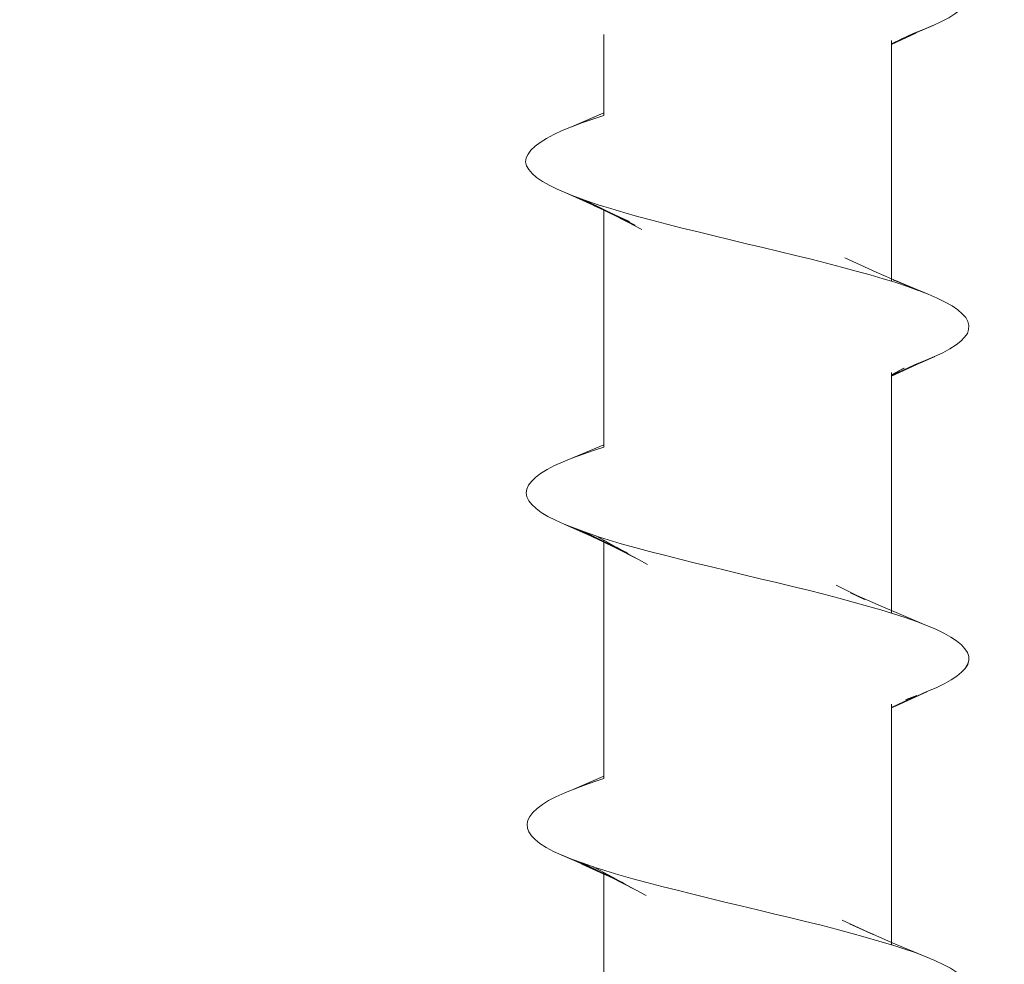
# Model space of a CAD drawing. Header units: millimetres. Extents: x -1898 to 1013, y -439 to 713.
# Tile 17 of 54: x 170 to 179, y 281 to 290. Entities that reach past the tile are written whole.
import ezdxf
from ezdxf import colors
from ezdxf.entities.mleader import LeaderData, LeaderLine
from ezdxf.math import Vec2, Vec3

# ---------------------------------------------------------------- set-up
doc = ezdxf.new("R2010")
doc.units = ezdxf.units.MM
doc.layers.add('ecoteak_profil', color=2, linetype='Continuous')
doc.layers.add('Warstwa 1', color=7, linetype='Continuous')
doc.layers.add('G-ANNO-DIMS', color=7, linetype='Continuous', lineweight=9)
doc.styles.add('ID_Arial_skala 1 100', font='arial.ttf', dxfattribs={"height": 25})

# ---------------------------------------------------------------- blocks, each defined once
blk = doc.blocks.new('_Open90')
at = {"color": 0, "linetype": 'ByBlock', "lineweight": -2}
for p, q in [((-0.5, 0.5), (0, 0)), ((0, 0), (-1, 0)), ((0, 0), (-0.5, -0.5))]:
    blk.add_line(p, q, dxfattribs=at)
blk = doc.blocks.new('A$Ccf9743c7')
at = {"layer": 'Warstwa 1', "color": 7, "lineweight": 0, "true_color": 0xffffff}
for points in [[(5.5407, 1.5139), (5.5391, 1.5139), (5.4713, 1.67), (5.4358, 1.7457), (5.4019, 1.8119), (5.3664, 1.8687), (5.331, 1.916), (5.2955, 1.9507), (5.26, 1.9775), (5.2261, 1.9901), (5.1898, 1.9933), (5.1543, 1.987), (5.1188, 1.9696), (5.0834, 1.9397), (5.0479, 1.9003), (5.014, 1.8514), (4.9785, 1.7914), (4.943, 1.7205), (4.9075, 1.6416), (4.7609, 1.2947), (4.7609, 1.2947)], [(8.518, 1.5628), (8.518, 1.5644), (8.4652, 1.6842), (8.4313, 1.7583), (8.3958, 1.823), (8.3603, 1.8782), (8.3248, 1.9223), (8.2894, 1.9554), (8.2554, 1.9807), (8.22, 1.9917), (8.1845, 1.9949), (8.1482, 1.9854), (8.1127, 1.9665), (8.0788, 1.9334), (8.0433, 1.8939), (8.0079, 1.8419), (7.9724, 1.7788), (7.9369, 1.7079), (7.9014, 1.6259), (7.8352, 1.465), (7.8352, 1.465)], [(8.1482, 1.9854), (8.1127, 1.9665), (8.0788, 1.9334), (8.0433, 1.8939), (8.0079, 1.8419)], [(8.1845, 1.9933), (8.1482, 1.9854)], [(8.22, 1.9917), (8.1845, 1.9933)], [(8.3603, 1.8782), (8.3248, 1.9223), (8.2894, 1.9554), (8.2554, 1.9807), (8.22, 1.9917)], [(11.6239, 1.3341), (11.6223, 1.3357), (11.4945, 1.6148), (11.4606, 1.6984), (11.4252, 1.7709), (11.3897, 1.834), (11.3542, 1.8861), (11.3187, 1.9286), (11.2848, 1.9602), (11.2493, 1.9838), (11.2138, 1.9933), (11.1776, 1.9933), (11.1421, 1.9823), (11.1082, 1.9586), (11.0727, 1.9271), (11.0372, 1.8829), (11.0017, 1.8309), (10.9663, 1.7678), (10.9308, 1.6952), (10.8969, 1.6117), (10.7613, 1.2947), (10.7613, 1.2947)], [(11.4945, 1.6148), (11.4606, 1.6984), (11.4252, 1.7709), (11.3897, 1.834), (11.3542, 1.8861), (11.3187, 1.9286), (11.2848, 1.9602), (11.2493, 1.9823), (11.2138, 1.9933), (11.1776, 1.9933), (11.1421, 1.9823), (11.1082, 1.9586), (11.0727, 1.9271), (11.0372, 1.8829)], [(14.6382, 1.3136), (14.6382, 1.3136), (14.49, 1.6306), (14.4545, 1.7094), (14.419, 1.7772), (14.3836, 1.8372), (14.3497, 1.8861), (14.3142, 1.9271), (14.2787, 1.957), (14.2432, 1.9791), (14.2069, 1.9886), (14.1722, 1.9886), (14.1376, 1.9791), (14.1021, 1.957), (14.0666, 1.9255), (14.0311, 1.8813), (13.9956, 1.8277), (13.9617, 1.7615), (13.9262, 1.6858), (13.8908, 1.6006), (13.763, 1.2947), (13.763, 1.2947)], [(8.4652, 1.6842), (8.4313, 1.7583), (8.3958, 1.823), (8.3603, 1.8782)], [(11.0372, 1.8829), (11.0017, 1.8309)], [(14.0311, 1.8813), (13.9956, 1.8277), (13.9617, 1.7615), (13.9262, 1.6858), (13.8908, 1.6006), (13.8553, 1.5076), (13.8198, 1.4051), (13.7859, 1.2963), (13.7843, 1.2947), (13.7843, 1.2947)], [(5.4713, 1.67), (5.4358, 1.7457), (5.4019, 1.8119), (5.3664, 1.8687)], [(7.7839, 1.2947), (7.7839, 1.2947), (7.7965, 1.3325), (7.832, 1.4398), (7.8675, 1.5375), (7.9014, 1.6259), (7.9369, 1.7079), (7.9724, 1.7788), (8.0079, 1.8419)], [(11.0017, 1.8309), (10.9663, 1.7678), (10.9308, 1.6952), (10.8969, 1.6117), (10.8969, 1.6101), (10.7613, 1.2947), (10.7613, 1.2947)], [(11.4252, 1.7709), (11.3897, 1.834)], [(5.4713, 1.67), (5.4729, 1.6684)], [(5.4713, 1.67), (5.5068, 1.5849), (5.5423, 1.4902)], [(5.5391, 1.5139), (5.5391, 1.5155), (5.4729, 1.6684), (5.4713, 1.67)], [(5.5391, 1.5139), (5.5391, 1.5155), (5.4729, 1.6684), (5.4713, 1.67)], [(5.4729, 1.6684), (5.5068, 1.5849), (5.5068, 1.5849)], [(7.9014, 1.6259), (7.9014, 1.6259), (7.8368, 1.4666), (7.8352, 1.465)], [(7.9014, 1.6259), (7.9014, 1.6259), (7.8368, 1.4666), (7.8352, 1.465)], [(7.8675, 1.5375), (7.8675, 1.5375), (7.9014, 1.6259)], [(7.9014, 1.6259), (7.9014, 1.6259)], [(8.4652, 1.6842), (8.4668, 1.6811)], [(8.4652, 1.6842), (8.5007, 1.6006)], [(8.518, 1.5644), (8.518, 1.5659), (8.4668, 1.6811), (8.4652, 1.6842)], [(8.518, 1.5644), (8.518, 1.5659), (8.4668, 1.6811), (8.4652, 1.6842)], [(8.4668, 1.6811), (8.5007, 1.6006), (8.5007, 1.6006)], [(10.8969, 1.6117), (10.8969, 1.6101), (10.7613, 1.2947), (10.7613, 1.2947)], [(10.7857, 1.2947), (10.7857, 1.2947), (10.7904, 1.3136), (10.8259, 1.4193), (10.8614, 1.5202), (10.8969, 1.6117)], [(10.7857, 1.2947), (10.7857, 1.2947), (10.7904, 1.3136), (10.8259, 1.4193), (10.8614, 1.5202), (10.8969, 1.6101)], [(10.8969, 1.6101), (10.8969, 1.6117)], [(11.4945, 1.6148), (11.4961, 1.6148)], [(11.6223, 1.3357), (11.6223, 1.3357), (11.4961, 1.6148), (11.4945, 1.6148)], [(11.6223, 1.3357), (11.6223, 1.3357), (11.4961, 1.6148), (11.4945, 1.6148)], [(5.5068, 1.5849), (5.5423, 1.4902), (5.5423, 1.4902)], [(5.5391, 1.5155), (5.5068, 1.5849), (5.5068, 1.5833)], [(5.5068, 1.5849), (5.5068, 1.5849)], [(5.5068, 1.5833), (5.5935, 1.3877), (5.5935, 1.3877)], [(5.6424, 1.2947), (5.5391, 1.5139), (5.5391, 1.5155)], [(5.6038, 1.3688), (5.6038, 1.3704), (5.5391, 1.5139)], [(5.6038, 1.3688), (5.6038, 1.3704), (5.5391, 1.5139)], [(5.6424, 1.2947), (5.6424, 1.2947), (5.5407, 1.5139), (5.5391, 1.5139)], [(5.6424, 1.2947), (5.6424, 1.2947), (5.5407, 1.5139), (5.5391, 1.5139)], [(5.6038, 1.3688), (5.6038, 1.3688), (5.5407, 1.5139)], [(7.8352, 1.465), (7.7737, 1.3152), (7.7721, 1.312), (7.8675, 1.536), (7.8675, 1.5375)], [(7.8352, 1.465), (7.7737, 1.3152), (7.7721, 1.312), (7.8675, 1.536), (7.8675, 1.5375)], [(7.7737, 1.3152), (7.8659, 1.536)], [(7.7839, 1.2947), (7.7839, 1.2947), (7.7965, 1.3325), (7.832, 1.4398), (7.8675, 1.536)], [(7.8675, 1.5375), (7.8675, 1.5375), (7.8659, 1.536), (7.8352, 1.465)], [(7.8675, 1.5375), (7.8675, 1.5375), (7.8659, 1.536), (7.8352, 1.465)], [(7.8659, 1.536), (7.8675, 1.5375), (7.8368, 1.4666)], [(7.8675, 1.536), (7.8675, 1.5375)], [(8.5007, 1.6006), (8.5361, 1.5092), (8.5361, 1.5092)], [(8.518, 1.5659), (8.5007, 1.6006), (8.5022, 1.599)], [(8.5007, 1.6006), (8.5361, 1.5092)], [(8.5007, 1.6006), (8.5007, 1.6006)], [(8.5007, 1.6006), (8.5007, 1.6006), (8.5795, 1.4209), (8.5795, 1.4209)], [(8.5007, 1.6006), (8.5007, 1.6006), (8.5795, 1.4209), (8.5795, 1.4209)], [(8.518, 1.5644), (8.5022, 1.599), (8.5007, 1.6006), (8.5007, 1.6006)], [(8.518, 1.5644), (8.5022, 1.599), (8.5007, 1.6006), (8.5007, 1.6006)], [(8.5022, 1.599), (8.5795, 1.4209), (8.5795, 1.4193)], [(8.6426, 1.2947), (8.518, 1.5644), (8.518, 1.5659)], [(8.5842, 1.4098), (8.5842, 1.4098), (8.518, 1.5644)], [(8.5842, 1.4098), (8.5842, 1.4098), (8.518, 1.5644)], [(8.6426, 1.2947), (8.6426, 1.2947), (8.518, 1.5628), (8.518, 1.5644)], [(8.6426, 1.2947), (8.6426, 1.2947), (8.518, 1.5628), (8.518, 1.5644)], [(8.5842, 1.4098), (8.5842, 1.4098), (8.518, 1.5628)], [(11.53, 1.5249), (11.5655, 1.4272), (11.5655, 1.4272)], [(11.53, 1.5249), (11.5655, 1.4272)], [(11.53, 1.5249), (11.5655, 1.4272)], [(11.53, 1.5249), (11.6381, 1.2947), (11.6381, 1.2947)], [(11.53, 1.5249), (11.6381, 1.2947), (11.6381, 1.2947)], [(11.6223, 1.3357), (11.53, 1.5249)], [(11.5316, 1.5234), (11.6381, 1.2947)], [(11.6223, 1.3357), (11.5316, 1.5234)], [(11.6223, 1.3357), (11.5316, 1.5234)], [(13.8908, 1.6006), (13.8908, 1.6006), (13.763, 1.2947), (13.763, 1.2947)], [(13.8908, 1.6006), (13.8908, 1.6006), (13.763, 1.2947), (13.763, 1.2947)], [(13.8908, 1.6006), (13.8553, 1.5076), (13.8198, 1.4051), (13.7859, 1.2963), (13.7843, 1.2947), (13.7843, 1.2947)], [(13.8908, 1.6006), (13.8908, 1.6006)], [(5.5935, 1.3893), (5.5423, 1.4902), (5.5423, 1.4902)], [(5.5423, 1.4902), (5.5423, 1.4902)], [(5.5423, 1.4902), (5.5423, 1.4902), (5.6117, 1.3467)], [(5.5423, 1.4902), (5.5423, 1.4902), (5.6117, 1.3467)], [(5.5423, 1.4902), (5.6117, 1.3483)], [(7.8368, 1.4666), (7.8352, 1.465), (7.7611, 1.2947), (7.7611, 1.2947)], [(7.8352, 1.465), (7.8352, 1.465), (7.7611, 1.2947), (7.7611, 1.2947)], [(7.8352, 1.465), (7.8352, 1.465), (7.7611, 1.2947), (7.7611, 1.2947)], [(7.8352, 1.465), (7.7721, 1.312), (7.7737, 1.3152)], [(8.5795, 1.4209), (8.5361, 1.5092), (8.5377, 1.5076)], [(8.5361, 1.5092), (8.5361, 1.5092)], [(8.5361, 1.5092), (8.5361, 1.5092), (8.5961, 1.383)], [(8.5361, 1.5092), (8.5361, 1.5092), (8.5961, 1.383)], [(8.5795, 1.4209), (8.5377, 1.5076), (8.5361, 1.5092), (8.5361, 1.5092)], [(8.5795, 1.4209), (8.5377, 1.5076), (8.5361, 1.5092), (8.5361, 1.5092)], [(8.5377, 1.5076), (8.5961, 1.3846)], [(11.5655, 1.4272), (11.5671, 1.424)], [(5.6038, 1.3704), (5.5935, 1.3877), (5.5935, 1.3893)], [(5.5935, 1.3877), (5.6117, 1.3483), (5.6117, 1.3467)], [(5.5935, 1.3877), (5.6117, 1.3483), (5.6117, 1.3467)], [(5.5935, 1.3877), (5.6117, 1.3467), (5.6117, 1.3467)], [(5.6038, 1.3688), (5.5935, 1.3877), (5.5935, 1.3877)], [(5.6038, 1.3688), (5.5935, 1.3877), (5.5935, 1.3877)], [(5.6408, 1.2947), (5.6038, 1.3688), (5.6038, 1.3704)], [(5.6227, 1.3247), (5.6211, 1.3247), (5.6038, 1.3688)], [(5.6227, 1.3247), (5.6211, 1.3247), (5.6038, 1.3688)], [(5.6227, 1.3247), (5.6227, 1.3247), (5.6038, 1.3688)], [(5.6408, 1.2947), (5.6408, 1.2947), (5.6038, 1.3688), (5.6038, 1.3688)], [(5.6408, 1.2947), (5.6408, 1.2947), (5.6038, 1.3688), (5.6038, 1.3688)], [(5.6117, 1.3483), (5.6117, 1.3467), (5.6211, 1.3247)], [(5.6117, 1.3467), (5.6361, 1.2947), (5.6361, 1.2947)], [(5.6117, 1.3467), (5.6361, 1.2947), (5.6361, 1.2947)], [(5.6117, 1.3467), (5.6361, 1.2947)], [(5.6117, 1.3467), (5.6117, 1.3467), (5.6227, 1.3247)], [(5.6117, 1.3467), (5.6117, 1.3467), (5.6227, 1.3247)], [(8.6331, 1.2947), (8.5716, 1.4082)], [(8.5716, 1.4067), (8.6316, 1.2947), (8.6316, 1.2947)], [(8.6331, 1.2947), (8.6331, 1.2947), (8.5732, 1.4035)], [(8.5795, 1.4209), (8.5961, 1.3846), (8.5961, 1.383)], [(8.5795, 1.4209), (8.5961, 1.3846), (8.5961, 1.383)], [(8.5842, 1.4098), (8.5795, 1.4193), (8.5795, 1.4209)], [(8.5842, 1.4098), (8.5795, 1.4193), (8.5795, 1.4209)], [(8.5842, 1.4098), (8.5795, 1.4209), (8.5795, 1.4209)], [(8.5795, 1.4193), (8.5961, 1.383), (8.5961, 1.383)], [(8.6024, 1.3704), (8.6024, 1.3704), (8.5842, 1.4098)], [(8.6024, 1.3704), (8.6024, 1.3704), (8.5842, 1.4098)], [(8.6024, 1.3688), (8.6024, 1.3704), (8.5842, 1.4098)], [(8.6426, 1.2947), (8.6426, 1.2947), (8.5842, 1.4098), (8.5842, 1.4098)], [(8.6426, 1.2947), (8.6426, 1.2947), (8.5842, 1.4098), (8.5842, 1.4098)], [(8.6426, 1.2947), (8.5842, 1.4098), (8.5842, 1.4098)], [(8.5961, 1.3846), (8.5961, 1.383), (8.6024, 1.3704)], [(8.5961, 1.383), (8.6347, 1.2947), (8.6347, 1.2947)], [(8.5961, 1.383), (8.6347, 1.2947), (8.6347, 1.2947)], [(8.5961, 1.383), (8.6347, 1.2947)], [(8.5961, 1.383), (8.5961, 1.383), (8.6024, 1.3704)], [(8.5961, 1.383), (8.5961, 1.383), (8.6024, 1.3704)], [(8.6347, 1.2947), (8.6347, 1.2947), (8.6024, 1.3704)], [(8.6347, 1.2947), (8.6347, 1.2947), (8.6024, 1.3704)], [(8.6024, 1.3704), (8.6024, 1.3688), (8.6379, 1.2947), (8.6379, 1.2947)], [(8.6024, 1.3704), (8.6024, 1.3688), (8.6379, 1.2947), (8.6379, 1.2947)], [(8.6024, 1.3704), (8.6024, 1.3704), (8.6379, 1.2947)], [(8.6347, 1.2947), (8.6024, 1.3688)], [(11.6412, 1.2947), (11.6412, 1.2947), (11.6223, 1.3357)], [(11.6412, 1.2947), (11.6412, 1.2947), (11.6223, 1.3357)], [(11.6428, 1.2947), (11.6428, 1.2947), (11.6239, 1.3341), (11.6223, 1.3357)], [(11.6428, 1.2947), (11.6428, 1.2947), (11.6239, 1.3341), (11.6223, 1.3357)], [(11.6428, 1.2947), (11.6223, 1.3357), (11.6223, 1.3357)], [(5.6085, 1.2947), (5.6085, 1.2947)], [(5.6298, 1.2947), (5.6085, 1.2947), (5.6085, 1.2947)], [(5.6211, 1.3247), (5.6227, 1.3247), (5.6377, 1.2947)], [(5.6361, 1.2947), (5.6361, 1.2947), (5.6227, 1.3247)], [(5.6361, 1.2947), (5.6361, 1.2947), (5.6227, 1.3247)], [(5.6361, 1.2947), (5.6227, 1.3247)], [(5.6227, 1.3247), (5.6227, 1.3247), (5.6377, 1.2947), (5.6377, 1.2947)], [(5.6227, 1.3247), (5.6227, 1.3247), (5.6377, 1.2947), (5.6377, 1.2947)], [(5.6298, 1.2947), (5.6298, 1.2947)], [(5.6298, 1.2947), (5.6298, 1.2947)], [(5.6361, 1.2947), (5.6298, 1.2947), (5.6298, 1.2947)], [(5.6361, 1.2947), (5.6298, 1.2947), (5.6298, 1.2947)], [(5.6377, 1.2947), (5.6361, 1.2947), (5.6361, 1.2947)], [(5.6377, 1.2947), (5.6361, 1.2947), (5.6361, 1.2947)], [(5.6408, 1.2947), (5.6377, 1.2947), (5.6377, 1.2947)], [(5.6408, 1.2947), (5.6377, 1.2947), (5.6377, 1.2947)], [(5.6424, 1.2947), (5.6408, 1.2947), (5.6408, 1.2947)], [(5.6424, 1.2947), (5.6408, 1.2947), (5.6408, 1.2947)], [(7.7611, 1.2947), (7.7611, 1.2947), (5.6424, 1.2947), (5.6424, 1.2947)], [(7.7611, 1.2947), (7.7611, 1.2947), (5.6424, 1.2947), (5.6424, 1.2947)], [(7.109, -1.3073), (7.109, -1.3073), (7.1263, -1.2442), (7.1618, -1.126), (7.1973, -1.0014), (7.2328, -0.8721), (7.2683, -0.7364), (7.3037, -0.5977), (7.3376, -0.4542), (7.3731, -0.3091), (7.4086, -0.1624), (7.4449, -0.0158), (7.4804, 0.1325), (7.5158, 0.2791), (7.5498, 0.4258), (7.5852, 0.5677), (7.6207, 0.7081), (7.6562, 0.8437), (7.6917, 0.9746), (7.7256, 1.1007), (7.7611, 1.219), (7.7839, 1.2947)], [(7.7611, 1.2947), (7.7011, 1.1559), (7.5718, 0.8721)], [(7.7839, 1.2947), (7.7839, 1.2947), (7.7611, 1.2947)], [(7.7839, 1.2947), (7.7611, 1.2947)], [(7.7839, 1.2947), (7.7839, 1.2947), (7.7965, 1.3325)], [(8.6316, 1.2947), (8.6087, 1.2947), (8.6087, 1.2947)], [(8.6331, 1.2947), (8.6316, 1.2947), (8.6316, 1.2947)], [(8.6347, 1.2947), (8.6331, 1.2947), (8.6331, 1.2947)], [(8.6347, 1.2947), (8.6331, 1.2947), (8.6331, 1.2947)], [(8.6379, 1.2947), (8.6347, 1.2947), (8.6347, 1.2947)], [(8.6379, 1.2947), (8.6347, 1.2947), (8.6347, 1.2947)], [(8.6426, 1.2947), (8.6379, 1.2947), (8.6379, 1.2947)], [(8.6426, 1.2947), (8.6379, 1.2947), (8.6379, 1.2947)], [(10.7613, 1.2947), (10.7613, 1.2947), (8.6426, 1.2947), (8.6426, 1.2947)], [(10.7613, 1.2947), (10.7613, 1.2947), (8.6426, 1.2947), (8.6426, 1.2947)], [(10.1092, -1.3073), (10.1092, -1.3073), (10.1218, -1.2663), (10.1573, -1.1496), (10.1912, -1.025), (10.2267, -0.8941), (10.2621, -0.7585), (10.2976, -0.6197), (10.3331, -0.4778), (10.367, -0.3343), (10.4025, -0.1861), (10.438, -0.0394), (10.4742, 0.1072), (10.5097, 0.2539), (10.5452, 0.399), (10.5791, 0.5425), (10.6146, 0.6828), (10.6501, 0.8184), (10.6856, 0.9493), (10.721, 1.0771), (10.7549, 1.1985), (10.7857, 1.2947)], [(10.7613, 1.2947), (10.7305, 1.2222), (10.6272, 0.9825), (10.6256, 0.9825)], [(10.7857, 1.2947), (10.7857, 1.2947), (10.7613, 1.2947)], [(10.7857, 1.2947), (10.7613, 1.2947)], [(10.7857, 1.2947), (10.7904, 1.3136)], [(11.6333, 1.2947), (11.6089, 1.2947), (11.6089, 1.2947)], [(11.6412, 1.2947), (11.6239, 1.3341)], [(11.6333, 1.2947), (11.6333, 1.2947)], [(11.6349, 1.2947), (11.6333, 1.2947), (11.6333, 1.2947)], [(11.6349, 1.2947), (11.6349, 1.2947)], [(11.6349, 1.2947), (11.6349, 1.2947)], [(11.6381, 1.2947), (11.6349, 1.2947), (11.6349, 1.2947)], [(11.6381, 1.2947), (11.6349, 1.2947), (11.6349, 1.2947)], [(11.6412, 1.2947), (11.6381, 1.2947), (11.6381, 1.2947)], [(11.6412, 1.2947), (11.6381, 1.2947), (11.6381, 1.2947)], [(11.6428, 1.2947), (11.6412, 1.2947), (11.6412, 1.2947)], [(11.6428, 1.2947), (11.6412, 1.2947), (11.6412, 1.2947)], [(13.763, 1.2947), (13.763, 1.2947), (11.6428, 1.2947), (11.6428, 1.2947)], [(13.763, 1.2947), (13.763, 1.2947), (11.6428, 1.2947), (11.6428, 1.2947)], [(13.1094, -1.3073), (13.1094, -1.3073), (13.1157, -1.2884), (13.1512, -1.1701), (13.1866, -1.0455), (13.2221, -0.9162), (13.256, -0.7822), (13.2915, -0.6434), (13.327, -0.5031), (13.3625, -0.358), (13.398, -0.2129), (13.4326, -0.0662), (13.4681, 0.082), (13.5036, 0.2287), (13.5391, 0.3737), (13.5746, 0.5172), (13.6085, 0.6576), (13.644, 0.7948), (13.6794, 0.9273), (13.7149, 1.0566), (13.7504, 1.1796), (13.7843, 1.2947)], [(13.7599, 1.2884), (13.6676, 1.0786), (13.6676, 1.0786)], [(13.763, 1.2947), (13.7599, 1.2884)], [(13.7843, 1.2947), (13.7843, 1.2947), (13.763, 1.2947)], [(13.7843, 1.2947), (13.763, 1.2947)], [(13.7843, 1.2947), (13.7843, 1.2947)], [(13.6676, 1.0786), (13.666, 1.0771), (13.5612, 0.85)], [(13.5951, 0.9162), (13.6905, 1.1275), (13.6889, 1.126), (13.6676, 1.0786)], [(13.6676, 1.0786), (13.5966, 0.921)], [(10.6256, 0.9825), (10.6256, 0.9809), (10.5334, 0.7932)], [(10.6012, 0.9241), (10.6611, 1.0518), (10.6595, 1.0503), (10.6256, 0.9825)], [(10.6256, 0.9825), (10.6012, 0.9257)], [(7.2139, -1.1575), (7.3156, -0.9635)], [(10.2992, -0.9935), (10.3449, -0.9131)], [(13.2868, -1.0187), (13.3388, -0.9241)], [(7.2785, -1.0219), (7.1768, -1.2253)], [(7.2139, -1.1575), (7.2154, -1.1559), (7.2801, -1.0219)], [(10.1912, -1.208), (10.2992, -0.9935)], [(10.2479, -1.0881), (10.2992, -0.9935), (10.2992, -0.9935)], [(13.174, -1.2442), (13.2868, -1.0187)], [(13.2324, -1.1196), (13.2868, -1.0203), (13.2868, -1.0187)], [(7.243, -1.0771), (7.1602, -1.2568), (7.1602, -1.2584)], [(7.1768, -1.2253), (7.1768, -1.2253), (7.2446, -1.0739)], [(10.2345, -1.1086), (10.1525, -1.2789)], [(10.1912, -1.208), (10.1912, -1.2064), (10.2479, -1.0881)], [(10.1928, -1.1859), (10.2345, -1.1102), (10.2345, -1.1086)], [(10.2345, -1.1086), (10.2464, -1.0881), (10.2479, -1.0881)], [(13.219, -1.1449), (13.1401, -1.3073), (13.1401, -1.3073)], [(13.174, -1.2442), (13.174, -1.2442), (13.2324, -1.1196)], [(13.1772, -1.2206), (13.219, -1.1465), (13.219, -1.1449)], [(13.219, -1.1449), (13.2324, -1.1196), (13.2324, -1.1196)], [(7.1421, -1.3073), (7.1421, -1.3073), (7.2139, -1.1575)], [(7.1587, -1.2663), (7.2139, -1.1575), (7.2139, -1.1575)], [(7.1587, -1.2663), (7.1587, -1.2663), (7.1768, -1.2253)], [(7.1768, -1.2253), (7.1768, -1.2269), (7.1602, -1.2584)], [(10.1265, -1.3073), (10.1265, -1.3073), (10.188, -1.1938), (10.188, -1.1938)], [(10.188, -1.1938), (10.1384, -1.3057), (10.1384, -1.3057)], [(10.1399, -1.3073), (10.1399, -1.3073), (10.1912, -1.208), (10.1912, -1.208)], [(10.1447, -1.3073), (10.1447, -1.3073), (10.1912, -1.208)], [(10.1525, -1.2789), (10.1525, -1.2773), (10.1928, -1.1859)], [(10.188, -1.1938), (10.1928, -1.1875), (10.1928, -1.1859)], [(13.1299, -1.3073), (13.1299, -1.3073), (13.174, -1.2269), (13.174, -1.2269)], [(13.174, -1.2269), (13.1385, -1.3073), (13.1385, -1.3073)], [(13.1401, -1.3073), (13.1401, -1.3073), (13.1772, -1.2206)], [(13.1433, -1.3073), (13.1433, -1.3073), (13.174, -1.2458), (13.174, -1.2442)], [(13.1448, -1.3073), (13.1448, -1.3073), (13.174, -1.2442)], [(13.174, -1.2269), (13.1772, -1.2206), (13.1772, -1.2206)], [(5.5517, -1.3073), (6.2622, -1.3073)], [(6.2622, -1.3073), (6.3867, -1.5975)], [(6.2622, -1.3073), (6.3867, -1.5975)], [(6.2622, -1.3073), (6.3867, -1.5959)], [(6.2622, -1.3073), (6.2622, -1.3073), (6.285, -1.3073)], [(6.285, -1.3073), (6.3173, -1.4067), (6.3528, -1.5044), (6.3867, -1.5959), (6.3867, -1.5975)], [(6.285, -1.3073), (6.285, -1.3073)], [(7.1374, -1.3073), (7.0215, -1.5596)], [(7.1374, -1.3073), (7.0215, -1.5596), (7.0215, -1.5612)], [(7.1374, -1.3073), (7.0215, -1.5596)], [(7.1358, -1.3073), (7.0585, -1.4587), (7.0569, -1.4619)], [(7.0569, -1.4619), (7.1374, -1.3073)], [(7.0972, -1.3988), (7.0987, -1.3988), (7.139, -1.3073)], [(7.0972, -1.3988), (7.0987, -1.3988), (7.139, -1.3073)], [(7.0972, -1.4019), (7.0972, -1.3988), (7.139, -1.3073)], [(7.0972, -1.3988), (7.1421, -1.3073)], [(7.0972, -1.3988), (7.1421, -1.3073)], [(7.0987, -1.3988), (7.1421, -1.3073)], [(7.1602, -1.2584), (7.1587, -1.2584), (7.1358, -1.3073), (7.1358, -1.3073)], [(7.1358, -1.3073), (7.1374, -1.3073), (7.1374, -1.3073)], [(7.1358, -1.3073), (7.1358, -1.3073)], [(7.1405, -1.2994), (7.1374, -1.3073), (7.1374, -1.3073)], [(7.1374, -1.3073), (7.1374, -1.3073), (7.1405, -1.2994), (7.1405, -1.2994)], [(7.1374, -1.3073), (7.139, -1.3073), (7.139, -1.3073)], [(7.139, -1.3073), (7.139, -1.3073), (7.1587, -1.2663)], [(7.139, -1.3073), (7.1421, -1.3073), (7.1421, -1.3073)], [(7.1602, -1.2584), (7.1405, -1.2994), (7.1405, -1.2994)], [(7.1405, -1.2994), (7.1587, -1.2663), (7.1587, -1.2663)], [(7.1421, -1.3073), (9.2631, -1.3073)], [(9.2631, -1.3073), (9.4161, -1.6747), (9.4516, -1.752), (9.4871, -1.8198), (9.5225, -1.8782), (9.558, -1.9239), (9.5935, -1.9618), (9.6274, -1.987), (9.6629, -2.0012), (9.6984, -2.0075), (9.7346, -2.0012), (9.7701, -1.9838), (9.804, -1.957), (9.8395, -1.9192), (9.875, -1.8719), (9.9105, -1.8119)], [(9.2631, -1.3073), (9.4161, -1.6747)], [(9.2631, -1.3073), (9.4161, -1.6732)], [(9.2631, -1.3073), (9.2631, -1.3073), (9.2836, -1.3073)], [(9.2836, -1.3073), (9.3112, -1.3909), (9.3467, -1.4934), (9.3822, -1.588), (9.4161, -1.6732), (9.4161, -1.6747)], [(9.2836, -1.3073), (9.3112, -1.3909)], [(9.2836, -1.3073), (9.2836, -1.3073)], [(10.1384, -1.3073), (10.1384, -1.3073), (10.0524, -1.4808), (10.0508, -1.4824)], [(10.1384, -1.3073), (10.0508, -1.4824)], [(10.1384, -1.3073), (10.1384, -1.3073), (10.0524, -1.4808)], [(10.069, -1.465), (10.1447, -1.3073)], [(10.069, -1.465), (10.1447, -1.3073)], [(10.069, -1.4634), (10.1447, -1.3073)], [(10.069, -1.465), (10.069, -1.4634), (10.1328, -1.3215)], [(10.069, -1.465), (10.069, -1.4634), (10.1328, -1.3215)], [(10.069, -1.4682), (10.069, -1.465), (10.1328, -1.3215)], [(10.0863, -1.3783), (10.1265, -1.3073)], [(10.1384, -1.3073), (10.1186, -1.3483), (10.1186, -1.3483)], [(10.1384, -1.3073), (10.1186, -1.3483), (10.1186, -1.3483)], [(10.1384, -1.3073), (10.1186, -1.3483), (10.1186, -1.3499)], [(10.1186, -1.3483), (10.1328, -1.3215), (10.1328, -1.3215)], [(10.1186, -1.3483), (10.1328, -1.3215), (10.1328, -1.3215)], [(10.1186, -1.3483), (10.1328, -1.3215), (10.1328, -1.3215)], [(10.1328, -1.3215), (10.1328, -1.3215), (10.1399, -1.3073)], [(10.1328, -1.3215), (10.1328, -1.3215), (10.1399, -1.3073)], [(10.1328, -1.3215), (10.1328, -1.3215), (10.1399, -1.3073)], [(10.1328, -1.3215), (10.1399, -1.3073)], [(10.1328, -1.3215), (10.1399, -1.3073)], [(10.1328, -1.3215), (10.1399, -1.3073)], [(10.1525, -1.2789), (10.1525, -1.2789), (10.1384, -1.3057)], [(10.1384, -1.3057), (10.1384, -1.3073), (10.1384, -1.3073)], [(10.1384, -1.3057), (10.1384, -1.3073), (10.1384, -1.3073)], [(10.1384, -1.3073), (10.1384, -1.3073)], [(10.1384, -1.3073), (10.1399, -1.3073), (10.1399, -1.3073)], [(10.1384, -1.3073), (10.1384, -1.3073)], [(10.1399, -1.3073), (10.1399, -1.3073), (10.1525, -1.2789)], [(10.1399, -1.3073), (10.1447, -1.3073), (10.1447, -1.3073)], [(10.1447, -1.3073), (12.2602, -1.3073)], [(12.2602, -1.3073), (12.3761, -1.577), (12.4116, -1.6606)], [(12.2602, -1.3073), (12.3761, -1.577)], [(12.2602, -1.3073), (12.3761, -1.5754)], [(12.2602, -1.3073), (12.2602, -1.3073), (12.2822, -1.3073)], [(12.2822, -1.3073), (12.3051, -1.3783), (12.3406, -1.4824), (12.3761, -1.5754), (12.3761, -1.577)], [(12.2822, -1.3073), (12.3051, -1.3783)], [(12.2822, -1.3073), (12.2822, -1.3073)], [(13.0526, -1.5044), (13.1448, -1.3073)], [(13.0526, -1.5044), (13.1448, -1.3073)], [(13.0542, -1.5044), (13.1448, -1.3073)], [(13.0802, -1.3988), (13.0818, -1.3972), (13.0818, -1.3956), (13.1094, -1.3073)], [(13.0802, -1.3988), (13.1299, -1.3073)], [(13.1172, -1.3609), (13.1433, -1.3073)], [(13.1172, -1.3609), (13.1433, -1.3073)], [(13.1172, -1.3593), (13.1433, -1.3073)], [(13.1172, -1.3609), (13.1172, -1.3593), (13.137, -1.3136)], [(13.1172, -1.3609), (13.1172, -1.3593), (13.137, -1.3136)], [(13.1172, -1.3609), (13.1172, -1.3609), (13.137, -1.3136)], [(13.1385, -1.3073), (13.1236, -1.3404), (13.1236, -1.3404)], [(13.1385, -1.3073), (13.1236, -1.3404), (13.1236, -1.3404)], [(13.1385, -1.3073), (13.1236, -1.3404), (13.1236, -1.342)], [(13.137, -1.3136), (13.137, -1.3136), (13.1236, -1.3404)], [(13.137, -1.3136), (13.137, -1.3136), (13.1236, -1.3404)], [(13.137, -1.3136), (13.137, -1.3136), (13.1236, -1.3404)], [(13.1299, -1.3073), (13.1385, -1.3073), (13.1385, -1.3073)], [(13.137, -1.3136), (13.137, -1.3136), (13.1401, -1.3073)], [(13.137, -1.3136), (13.137, -1.3136), (13.1401, -1.3073)], [(13.137, -1.3136), (13.137, -1.3136), (13.1401, -1.3073)], [(13.1401, -1.3073), (13.137, -1.3136)], [(13.1401, -1.3073), (13.137, -1.3136)], [(13.1401, -1.3073), (13.137, -1.3136)], [(13.1385, -1.3073), (13.1401, -1.3073), (13.1401, -1.3073)], [(13.1401, -1.3073), (13.1433, -1.3073), (13.1433, -1.3073)], [(13.1433, -1.3073), (13.1448, -1.3073), (13.1448, -1.3073)], [(13.1448, -1.3073), (15.2635, -1.3073)], [(6.986, -1.6495), (7.0972, -1.3988)], [(6.986, -1.6495), (7.0972, -1.3988)], [(6.986, -1.6495), (7.0972, -1.4019)], [(7.0215, -1.5612), (7.0972, -1.4019), (7.0972, -1.3988)], [(7.0215, -1.5612), (7.0972, -1.4019), (7.0972, -1.3988)], [(7.0215, -1.5596), (7.0972, -1.3988), (7.0987, -1.3988)], [(7.0569, -1.4619), (7.0924, -1.3578)], [(10.1186, -1.3483), (10.0169, -1.577), (10.0153, -1.5785)], [(10.1186, -1.3483), (10.0169, -1.577), (10.0153, -1.5785)], [(10.1186, -1.3499), (10.0153, -1.577)], [(10.0508, -1.4824), (10.1186, -1.3499), (10.1186, -1.3483)], [(10.0508, -1.4824), (10.1186, -1.3499), (10.1186, -1.3483)], [(10.0524, -1.4808), (10.1186, -1.3483), (10.1186, -1.3483)], [(13.1046, -1.383), (13.0108, -1.5959), (13.0108, -1.5975)], [(13.1046, -1.383), (13.0108, -1.5959), (13.0108, -1.5975)], [(13.1046, -1.383), (13.0108, -1.5975)], [(13.1236, -1.3404), (13.1236, -1.342), (13.0463, -1.5013), (13.0447, -1.5029), (13.1046, -1.383), (13.1046, -1.383)], [(13.1236, -1.3404), (13.1236, -1.3404), (13.0447, -1.5029)], [(13.0447, -1.5029), (13.1046, -1.383), (13.1046, -1.383)], [(13.1236, -1.3404), (13.1236, -1.342), (13.0463, -1.5013)], [(13.0463, -1.5013), (13.1046, -1.383), (13.1046, -1.383)], [(13.0526, -1.5044), (13.0542, -1.5044), (13.1172, -1.3609)], [(13.0526, -1.5044), (13.0542, -1.5044), (13.1172, -1.3609)], [(13.0526, -1.506), (13.0526, -1.5044), (13.1172, -1.3609)], [(13.1236, -1.3404), (13.1046, -1.383), (13.1046, -1.383)], [(13.1236, -1.3404), (13.1046, -1.383), (13.1046, -1.383)], [(13.1236, -1.342), (13.1046, -1.383), (13.1046, -1.383)], [(13.1046, -1.383), (13.1172, -1.3609), (13.1172, -1.3593)], [(13.1046, -1.383), (13.1172, -1.3609), (13.1172, -1.3609)], [(13.1046, -1.383), (13.1172, -1.3609), (13.1172, -1.3609)], [(6.3528, -1.5044), (6.3867, -1.5959), (6.3867, -1.5975)], [(6.986, -1.6495), (6.986, -1.6495), (7.0215, -1.5612), (7.0215, -1.5596), (7.0215, -1.5596), (7.0569, -1.4619)], [(9.9105, -1.8119), (9.946, -1.7441), (9.9814, -1.6637), (10.069, -1.465)], [(9.9814, -1.6637), (10.069, -1.465)], [(9.9814, -1.6637), (10.069, -1.4682)], [(10.0153, -1.5785), (10.069, -1.4682), (10.069, -1.465)], [(10.0153, -1.5785), (10.069, -1.4682), (10.069, -1.465)], [(10.0153, -1.5785), (10.0153, -1.577), (10.0153, -1.577), (10.0508, -1.4824)], [(10.0169, -1.577), (10.069, -1.465), (10.069, -1.4634)], [(12.9753, -1.6858), (13.0526, -1.5044)], [(12.9753, -1.6858), (13.0526, -1.5044)], [(12.9753, -1.6842), (13.0526, -1.506)], [(13.0108, -1.5975), (13.0526, -1.506), (13.0526, -1.5044)], [(13.0108, -1.5975), (13.0526, -1.506), (13.0526, -1.5044)], [(13.0108, -1.5959), (13.0526, -1.5044), (13.0542, -1.5044)], [(6.3867, -1.5975), (6.4222, -1.6826), (6.4577, -1.7583), (6.4932, -1.8246), (6.5287, -1.8813), (6.5626, -1.9286), (6.598, -1.9665), (6.6335, -1.9917), (6.669, -2.0075), (6.7053, -2.0138), (6.7408, -2.0043), (6.7747, -1.9854), (6.8102, -1.9554)], [(9.9814, -1.6637), (9.9814, -1.6637), (10.0153, -1.5785)], [(9.9814, -1.6637), (9.9814, -1.6637), (10.0153, -1.5785)], [(10.0153, -1.5785), (10.0153, -1.577)], [(10.0153, -1.577), (10.0169, -1.577)], [(12.9753, -1.6858), (12.9753, -1.6842), (13.0108, -1.5975)], [(13.0108, -1.5975), (13.0108, -1.5959)], [(6.8456, -1.9144), (6.8811, -1.8624), (6.9166, -1.8009), (6.9521, -1.7299), (6.986, -1.6495)], [(12.4116, -1.6606), (12.447, -1.7394), (12.4809, -1.8056), (12.5164, -1.8608), (12.5519, -1.9097), (12.5874, -1.9476), (12.6229, -1.9744), (12.6568, -1.9933), (12.693, -1.9996), (12.7285, -1.998)], [(12.8334, -1.9271), (12.8689, -1.8845), (12.9044, -1.8277), (12.9398, -1.7615), (12.9753, -1.6858)], [(6.5287, -1.8813), (6.5626, -1.9286)], [(6.8102, -1.9554), (6.8456, -1.9144)], [(12.7995, -1.9618), (12.8334, -1.9271)], [(12.7285, -1.998), (12.764, -1.9854)], [(12.764, -1.9854), (12.7995, -1.9618)]]:
    blk.add_lwpolyline(points, dxfattribs=at)
for points, knots in [([(5.5391, 1.5139), (5.5391, 1.5139), (5.5068, 1.5833), (5.5068, 1.5833), (5.5068, 1.5833), (5.5068, 1.5849), (5.5068, 1.5849), (5.5068, 1.5849), (5.5068, 1.5849), (5.5068, 1.5849), (5.5068, 1.5849), (5.5068, 1.5849), (5.5068, 1.5849), (5.5068, 1.5849), (5.5935, 1.3893), (5.5935, 1.3893), (5.5935, 1.3893), (5.5935, 1.3877), (5.5935, 1.3877)], [0, 0, 0, 0, 1, 1, 1, 2, 2, 2, 3, 3, 3, 4, 4, 4, 5, 5, 5, 6, 6, 6, 6]), ([(5.5391, 1.5139), (5.5391, 1.5139), (5.5068, 1.5833), (5.5068, 1.5833), (5.5068, 1.5833), (5.5068, 1.5849), (5.5068, 1.5849), (5.5068, 1.5849), (5.5068, 1.5849), (5.5068, 1.5849), (5.5068, 1.5849), (5.5068, 1.5849), (5.5068, 1.5849), (5.5068, 1.5849), (5.5935, 1.3893), (5.5935, 1.3893), (5.5935, 1.3893), (5.5935, 1.3877), (5.5935, 1.3877)], [0, 0, 0, 0, 1, 1, 1, 2, 2, 2, 3, 3, 3, 4, 4, 4, 5, 5, 5, 6, 6, 6, 6]), ([(5.5935, 1.3877), (5.5935, 1.3877), (5.5423, 1.4902), (5.5423, 1.4902), (5.5423, 1.4902), (5.5423, 1.4902), (5.5423, 1.4902), (5.5423, 1.4902), (5.5423, 1.4902), (5.5423, 1.4902)], [0, 0, 0, 0, 1, 1, 1, 2, 2, 2, 3, 3, 3, 3]), ([(5.5935, 1.3877), (5.5935, 1.3877), (5.5423, 1.4902), (5.5423, 1.4902), (5.5423, 1.4902), (5.5423, 1.4902), (5.5423, 1.4902), (5.5423, 1.4902), (5.5423, 1.4902), (5.5423, 1.4902)], [0, 0, 0, 0, 1, 1, 1, 2, 2, 2, 3, 3, 3, 3]), ([(11.5671, 1.424), (11.5671, 1.424), (11.5655, 1.4272), (11.5655, 1.4272), (11.5655, 1.4272), (11.5655, 1.4272), (11.5655, 1.4272), (11.5655, 1.4272), (11.5655, 1.4272), (11.5655, 1.4272)], [0, 0, 0, 0, 1, 1, 1, 2, 2, 2, 3, 3, 3, 3]), ([(7.0569, -1.4619), (7.0569, -1.4619), (7.0569, -1.4619), (7.0569, -1.4619), (7.0569, -1.4619), (7.0569, -1.4619), (7.0569, -1.4619), (7.0569, -1.4619), (7.0924, -1.3578), (7.0924, -1.3578), (7.0924, -1.3578), (7.109, -1.3073), (7.109, -1.3073)], [0, 0, 0, 0, 1, 1, 1, 2, 2, 2, 3, 3, 3, 4, 4, 4, 4]), ([(10.0508, -1.4824), (10.0508, -1.4824), (10.0508, -1.4824), (10.0508, -1.4824), (10.0508, -1.4824), (10.0508, -1.4824), (10.0508, -1.4824), (10.0508, -1.4824), (10.0863, -1.3783), (10.0863, -1.3783), (10.0863, -1.3783), (10.0863, -1.3767), (10.0863, -1.3767), (10.0863, -1.3767), (10.0879, -1.3751), (10.0879, -1.3751), (10.0879, -1.3751), (10.1092, -1.3073), (10.1092, -1.3073)], [0, 0, 0, 0, 1, 1, 1, 2, 2, 2, 3, 3, 3, 4, 4, 4, 5, 5, 5, 6, 6, 6, 6]), ([(10.1265, -1.3073), (10.1265, -1.3073), (10.1384, -1.3073), (10.1384, -1.3073), (10.1384, -1.3073), (10.1384, -1.3073), (10.1384, -1.3073), (10.1384, -1.3073), (10.1384, -1.3073), (10.1384, -1.3073)], [0, 0, 0, 0, 1, 1, 1, 2, 2, 2, 3, 3, 3, 3]), ([(13.0447, -1.5029), (13.0447, -1.5029), (13.0447, -1.5029), (13.0447, -1.5029), (13.0447, -1.5029), (13.0447, -1.5029), (13.0447, -1.5029), (13.0447, -1.5029), (13.0802, -1.3988), (13.0802, -1.3988)], [0, 0, 0, 0, 1, 1, 1, 2, 2, 2, 3, 3, 3, 3]), ([(13.0108, -1.5975), (13.0108, -1.5975), (13.0108, -1.5975), (13.0108, -1.5975), (13.0108, -1.5975), (13.0108, -1.5975), (13.0108, -1.5975), (13.0108, -1.5975), (13.0447, -1.5029), (13.0447, -1.5029)], [0, 0, 0, 0, 1, 1, 1, 2, 2, 2, 3, 3, 3, 3])]:
    blk.add_open_spline(points, degree=3, knots=knots, dxfattribs=at)

msp = doc.modelspace()

# ---------------------------------------------------------------- block references
at = {"layer": 'ecoteak_profil', "rotation": 270}
msp.add_blockref('A$Ccf9743c7', (176.665, 295.0649), dxfattribs=at)

# ---------------------------------------------------------------- leaders
at = {"layer": 'G-ANNO-DIMS'}
ml = msp.add_multileader_mtext('Standard', dxfattribs=at)
ml.set_content('KLIPS MONTAŻOWY', color=256, style='ID_Arial_skala 1 100')
ml.set_leader_properties()
ml.set_arrow_properties(name='OPEN90')
ml.build(insert=Vec2(0, 0))
ml.multileader.update_dxf_attribs({"text_right_attachment_type": 6, "dogleg_length": 0.36, "arrow_head_size": 25})
ctx = ml.context
ctx.base_point, ctx.char_height, ctx.arrow_head_size, ctx.landing_gap_size, ctx.plane_origin = Vec3(686.6035, 95.2286), 25, 25, 0.09, Vec3(528.0561, 88.0928)
ctx.right_attachment = 6
notes = []
notes.append((ctx, [(0, (1, 1, 0), (575.1201, 95.2286), (1, 0), 111.4834, [(0, [(48.304, 295.0932)], 0, [])])]))
ctx.mtext.insert, ctx.mtext.flow_direction = Vec3(686.6935, 107.9418), 5
for ctx, leaders in notes:
    for number, flags, end, landing, length, lines in leaders:
        leader = LeaderData()
        leader.index, (leader.has_last_leader_line, leader.has_dogleg_vector, leader.attachment_direction) = number, flags
        leader.last_leader_point, leader.dogleg_vector, leader.dogleg_length = Vec3(end), Vec3(landing), length
        for number, points, colour, breaks in lines:
            line = LeaderLine()
            line.index, line.vertices, line.color, line.breaks = number, Vec3.list(points), colors.encode_raw_color(colour), breaks
            leader.lines.append(line)
        ctx.leaders.append(leader)

doc.saveas('drawing.dxf')
